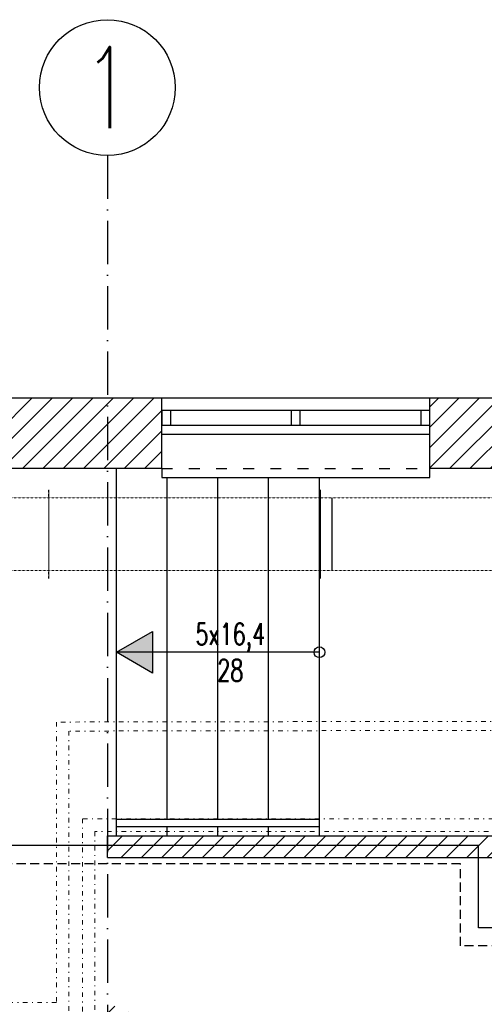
# Model space of a CAD drawing. Header units: millimetres. Extents: x 167273 to 188273, y -125105 to -88145.
# Tile 182 of 210: x 171502 to 171759, y -91481 to -90937. Entities that reach past the tile are written whole.
import ezdxf

# ---------------------------------------------------------------- set-up
doc = ezdxf.new("R2010")
doc.units = ezdxf.units.MM
for name, pattern in [('ACAD_ISO03W100', [30, 12, -18]), ('ACAD_ISO10W100', [18, 12, -3, 0, -3]), ('PW-WM-SZKOŁA PLASTYCZNA 2018-05-30KN wentylacja kuchni$0$DASHED', [0.75, 0.5, -0.25]), ('PW-WM-SZKOŁA PLASTYCZNA 2018-05-30KN wentylacja kuchni$0$WENT_2', [1.5, 0.5, -1]), ('PW-WM-SZKOŁA PLASTYCZNA 2018-05-30KN wentylacja kuchni$0$WENT_3', [1.6, 0.5, -0.5, 0.1, -0.5])]:
    doc.linetypes.add(name, pattern=pattern)
for name, color, linetype in [('a-op_text', 9, 'Continuous'), ('a-osie', 1, 'ACAD_ISO10W100'), ('b-cienka', 9, 'Continuous'), ('b-okna', 6, 'Continuous'), ('b-przerywana1', 9, 'ACAD_ISO03W100'), ('b-widokowa', 7, 'Continuous'), ('b-ściany', 2, 'Continuous'), ('h-hatch', 8, 'Continuous')]:
    doc.layers.add(name, color=color, linetype=linetype)
for name, color, linetype, lineweight in [('PW-WM-SZKOŁA PLASTYCZNA 2018-05-30KN wentylacja kuchni$0$FLUID-C-2', 251, 'Continuous', 5), ('PW-WM-SZKOŁA PLASTYCZNA 2018-05-30KN wentylacja kuchni$0$FLUID-C-2-HID', 251, 'Continuous', 5), ('PW-WM-SZKOŁA PLASTYCZNA 2018-05-30KN wentylacja kuchni$0$TIS_CH_FREON', 251, 'PW-WM-SZKOŁA PLASTYCZNA 2018-05-30KN wentylacja kuchni$0$WENT_3', 5), ('PW-WM-SZKOŁA PLASTYCZNA 2018-05-30KN wentylacja kuchni$0$TIS_CO_POWROT', 251, 'PW-WM-SZKOŁA PLASTYCZNA 2018-05-30KN wentylacja kuchni$0$DASHED', 5), ('PW-WM-SZKOŁA PLASTYCZNA 2018-05-30KN wentylacja kuchni$0$TIS_CO_ZASILANIE', 251, 'Continuous', 5)]:
    doc.layers.add(name, color=color, linetype=linetype, lineweight=lineweight)
doc.styles.add('PPAB_100', font='romans.shx', dxfattribs={"width": 0.7, "height": 12})
pattern_1 = [(45, (0, -5000), (-5.61266008, 5.61266008), [])]

# ---------------------------------------------------------------- blocks, each defined once
blk = doc.blocks.new('*U1074')
at = {"linetype": 'Continuous', "lineweight": -2}
for p, q in [((750, 200), (750, 245)), ((750, -200), (750, 200)), ((750, -245), (750, -200))]:
    blk.add_line(p, q, dxfattribs=at)
at = {"color": 0, "linetype": 'ByBlock', "lineweight": -2}
for p, q in [((-750, 200), (750, 200)), ((-750, -200), (750, -200))]:
    blk.add_line(p, q, dxfattribs=at)
at = {"layer": 'PW-WM-SZKOŁA PLASTYCZNA 2018-05-30KN wentylacja kuchni$0$FLUID-C-2-HID', "linetype": 'PW-WM-SZKOŁA PLASTYCZNA 2018-05-30KN wentylacja kuchni$0$WENT_2', "lineweight": -3}
for p, q in [((-750, 200), (-750, 245)), ((-750, -245), (-750, -200))]:
    blk.add_line(p, q, dxfattribs=at)
blk = doc.blocks.new('*U1073')
at = {"linetype": 'Continuous', "lineweight": -2}
for p, q in [((750, 200), (750, 245)), ((750, -200), (750, 200)), ((750, -245), (750, -200))]:
    blk.add_line(p, q, dxfattribs=at)
at = {"color": 0, "linetype": 'ByBlock', "lineweight": -2}
for p, q in [((-750, 200), (750, 200)), ((-750, -200), (750, -200))]:
    blk.add_line(p, q, dxfattribs=at)
at = {"layer": 'PW-WM-SZKOŁA PLASTYCZNA 2018-05-30KN wentylacja kuchni$0$FLUID-C-2-HID', "linetype": 'PW-WM-SZKOŁA PLASTYCZNA 2018-05-30KN wentylacja kuchni$0$WENT_2', "lineweight": -3}
for p, q in [((-750, 200), (-750, 245)), ((-750, -245), (-750, -200))]:
    blk.add_line(p, q, dxfattribs=at)
blk = doc.blocks.new('*U1070')
at = {"color": 0, "linetype": 'ByBlock', "lineweight": -2}
for p, q in [((-750, 0, -200), (-720, 0, -200)), ((-720, 0, -200), (688.2, 0, -200)), ((688.2, 0, -200), (750, 0, -200)), ((-720, 0, 200), (-750, 0, 200)), ((688.2, 0, 200), (-720, 0, 200)), ((750, 0, 200), (688.2, 0, 200))]:
    blk.add_line(p, q, dxfattribs=at)
at = {"linetype": 'Continuous', "lineweight": -2}
for p, q in [((-750, 0, -245), (-750, 0, -200)), ((-750, 0, -200), (-750, 0, 200)), ((750, 0, -200), (750, 0, 200)), ((750, 0, -245), (750, 0, -200)), ((-750, 0, 200), (-750, 0, 245)), ((750, 0, 200), (750, 0, 245))]:
    blk.add_line(p, q, dxfattribs=at)
at = {"linetype": 'Continuous', "lineweight": -3}
blk.add_line((688.2, 0, 200), (688.2, 0, -200), dxfattribs=at)

msp = doc.modelspace()

# ---------------------------------------------------------------- hatches: boundary and pattern name
at = {"layer": 'b-cienka'}
h = msp.add_hatch(color=256, dxfattribs=at)
h.paths.add_polyline_path([(171555.67, -91286.26), (171555.44, -91286.39), (171575.36, -91297.89), (171575.36, -91286.26)])
h.paths.add_polyline_path([(171575.36, -91286.26), (171575.36, -91274.89), (171555.67, -91286.26)])
at = {"layer": 'h-hatch'}
h = msp.add_hatch(dxfattribs=at)
h.set_pattern_fill('ANSI31', color=256, scale=2.5, style=0)
h.set_pattern_definition(pattern_1)
h.paths.add_polyline_path([(171159.44, -91184.89), (171580.44, -91184.89), (171580.44, -91145.89), (170976.44, -91145.89), (170976.44, -91186.89), (171105.44, -91186.89), (171105.44, -91492.89), (171159.44, -91492.89)])
h = msp.add_hatch(dxfattribs=at)
h.set_pattern_fill('ANSI31', color=256, scale=2.5, style=0)
h.set_pattern_definition(pattern_1)
h.paths.add_polyline_path([(171771.44, -91145.89), (171728.44, -91145.89), (171728.44, -91184.89), (171771.44, -91184.89)])
h = msp.add_hatch(dxfattribs=at)
h.set_pattern_fill('ANSI31', color=256, scale=2.5, style=0)
h.set_pattern_definition(pattern_1)
h.paths.add_polyline_path([(172583.44, -91772.89), (171948.44, -91772.89), (171948.44, -91348.89), (171922.44, -91348.89), (171922.44, -91387.89), (171550.44, -91387.89), (171550.44, -91399.89), (171922.44, -91399.89), (171922.44, -91527.39), (171814.44, -91527.39), (171814.44, -91570.39), (171834.44, -91570.39), (171834.44, -91729.39), (171781.44, -91729.39), (171781.44, -91762.89), (171562.44, -91762.89), (171562.44, -91481.89), (171550.44, -91481.89), (171550.44, -91762.89), (171518.44, -91762.89), (171518.44, -91802.89), (171774.44, -91802.89), (171774.44, -91836.89), (171948.44, -91836.89), (171948.44, -91807.89), (172583.44, -91807.89)])
h.paths.add_polyline_path([(171899.94, -91810.39), (171809.94, -91810.39), (171809.94, -91760.39), (171899.94, -91760.39)], flags=16)
h.paths.add_polyline_path([(171906.44, -91734.39), (171879.44, -91734.39), (171879.44, -91707.39), (171906.44, -91707.39)], flags=16)
h.paths.add_polyline_path([(171867.44, -91745.39), (171851.44, -91745.39), (171851.44, -91731.39), (171867.44, -91731.39)], flags=16)
h.paths.add_polyline_path([(171867.44, -91721.39), (171851.44, -91721.39), (171851.44, -91707.39), (171867.44, -91707.39)], flags=16)
h.paths.add_polyline_path([(171906.44, -91682.39), (171856.44, -91682.39), (171856.44, -91632.39), (171906.44, -91632.39)], flags=16)
h.paths.add_polyline_path([(171906.44, -91607.39), (171856.44, -91607.39), (171856.44, -91582.39), (171906.44, -91582.39)], flags=16)
h.paths.add_polyline_path([(171914.44, -91572.39), (171901.44, -91572.39), (171901.44, -91560.39), (171914.44, -91560.39)], flags=16)
h.paths.add_polyline_path([(171888.44, -91569.39), (171874.44, -91569.39), (171874.44, -91542.39), (171888.44, -91542.39)], flags=16)
h.paths.add_polyline_path([(171914.44, -91549.39), (171901.44, -91549.39), (171901.44, -91537.39), (171914.44, -91537.39)], flags=16)
h.paths.add_polyline_path([(171861.44, -91555.39), (171848.44, -91555.39), (171848.44, -91542.39), (171861.44, -91542.39)], flags=16)
h.paths.add_polyline_path([(171835.44, -91555.39), (171822.44, -91555.39), (171822.44, -91542.39), (171835.44, -91542.39)], flags=16)

# ---------------------------------------------------------------- linework, layer by layer
at = {"layer": 'a-osie', "ltscale": 2}
msp.add_line((171550.44, -91011.89), (171550.44, -92311.89), dxfattribs=at)
at = {"layer": 'a-osie', "linetype": 'Continuous'}
msp.add_circle((171550.44, -90974.39), 37.5, dxfattribs=at)
at = {"layer": 'b-cienka'}
for p, q in [((171667.52, -91286.39), (171555.44, -91286.39)), ((171667.52, -91378.89), (171555.44, -91378.89)), ((171667.52, -91382.89), (171555.44, -91382.89))]:
    msp.add_line(p, q, dxfattribs=at)
msp.add_lwpolyline([(171575.36, -91274.89), (171575.36, -91297.89), (171555.44, -91286.39)], close=True, dxfattribs=at)
msp.add_circle((171667.52, -91286.39), 3, dxfattribs=at)
at = {"layer": 'b-okna'}
for p, q in [((171723.44, -91152.89), (171585.44, -91152.89)), ((171585.44, -91160.89), (171723.44, -91160.89))]:
    msp.add_line(p, q, dxfattribs=at)
for points in [[(171585.44, -91160.89), (171585.44, -91152.89), (171580.44, -91152.89), (171580.44, -91160.89)], [(171656.94, -91160.89), (171656.94, -91152.89), (171651.94, -91152.89), (171651.94, -91160.89)], [(171728.44, -91160.89), (171728.44, -91152.89), (171723.44, -91152.89), (171723.44, -91160.89)]]:
    msp.add_lwpolyline(points, close=True, dxfattribs=at)
at = {"layer": 'b-przerywana1', "ltscale": 0.5}
msp.add_line((171580.44, -91184.89), (171728.44, -91184.89), dxfattribs=at)
at = {"layer": 'b-widokowa'}
for p, q in [((171580.44, -91145.89), (171728.44, -91145.89)), ((171580.44, -91165.89), (171728.44, -91165.89)), ((171555.44, -91387.89), (171555.44, -91184.89)), ((171583.44, -91378.89), (171583.44, -91189.89)), ((171611.44, -91378.89), (171611.44, -91189.89)), ((171639.44, -91378.89), (171639.44, -91189.89)), ((171667.52, -91387.89), (171667.52, -91189.89)), ((171583.44, -91387.89), (171583.44, -91382.89)), ((171611.44, -91387.89), (171611.44, -91382.89)), ((171639.44, -91387.89), (171639.44, -91382.89))]:
    msp.add_line(p, q, dxfattribs=at)
msp.add_lwpolyline([(171580.44, -91184.89), (171580.44, -91189.89), (171728.44, -91189.89), (171728.44, -91184.89)], dxfattribs=at)
at = {"layer": 'b-ściany'}
for p, q in [((170976.44, -91145.89), (171580.44, -91145.89)), ((171580.44, -91184.89), (171580.44, -91145.89)), ((171728.44, -91145.89), (171771.44, -91145.89)), ((171728.44, -91184.89), (171728.44, -91145.89)), ((171580.44, -91184.89), (171159.44, -91184.89)), ((171771.44, -91184.89), (171728.44, -91184.89)), ((171550.44, -91387.89), (171922.44, -91387.89)), ((171550.44, -91399.89), (171550.44, -91387.89)), ((171550.44, -91399.89), (171922.44, -91399.89))]:
    msp.add_line(p, q, dxfattribs=at)
at = {"layer": 'PW-WM-SZKOŁA PLASTYCZNA 2018-05-30KN wentylacja kuchni$0$TIS_CH_FREON', "ltscale": 5}
for p, q in [((171967.31, -91324.24), (171522.34, -91324.96)), ((171522.34, -91324.96), (171522.34, -91479.95)), ((171967.31, -91329.24), (171529.23, -91329.95)), ((171529.23, -91329.95), (171529.23, -91487.05)), ((171971.48, -91378.36), (171536.71, -91378.36)), ((171536.71, -91378.36), (171536.71, -91491.29)), ((171976.77, -91385.46), (171543.6, -91385.46)), ((171543.6, -91385.46), (171543.6, -91501.29)), ((171522.34, -91479.95), (171102.77, -91479.95))]:
    msp.add_line(p, q, dxfattribs=at)
at = {"layer": 'PW-WM-SZKOŁA PLASTYCZNA 2018-05-30KN wentylacja kuchni$0$TIS_CO_POWROT', "lineweight": 30, "ltscale": 10}
for p, q in [((171745.37, -91403.26), (171268.29, -91403.26)), ((171745.37, -91448.7), (171745.37, -91403.26)), ((172517.6, -91448.7), (171745.37, -91448.7))]:
    msp.add_line(p, q, dxfattribs=at)
at = {"layer": 'PW-WM-SZKOŁA PLASTYCZNA 2018-05-30KN wentylacja kuchni$0$TIS_CO_ZASILANIE', "lineweight": 30}
for p, q in [((171755.37, -91393.26), (171275.5, -91393.26)), ((171755.37, -91438.7), (171755.37, -91393.26)), ((172527.6, -91438.7), (171755.37, -91438.7))]:
    msp.add_line(p, q, dxfattribs=at)

# ---------------------------------------------------------------- block references
at = {"layer": 'PW-WM-SZKOŁA PLASTYCZNA 2018-05-30KN wentylacja kuchni$0$FLUID-C-2', "linetype": 'PW-WM-SZKOŁA PLASTYCZNA 2018-05-30KN wentylacja kuchni$0$WENT_2', "extrusion": (-1.22465e-16, -3.42114e-48, -1), "xscale": 0.1000000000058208, "yscale": 0.1000000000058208, "zscale": 0.1}
for name, p in [('*U1073', (-171443.09, -91221.15, 57)), ('*U1074', (-171593.09, -91221.15, 57))]:
    msp.add_blockref(name, p, dxfattribs=at)
at = {"layer": 'PW-WM-SZKOŁA PLASTYCZNA 2018-05-30KN wentylacja kuchni$0$FLUID-C-2', "linetype": 'PW-WM-SZKOŁA PLASTYCZNA 2018-05-30KN wentylacja kuchni$0$WENT_2', "extrusion": (1.22465e-16, 1, 1.83697e-16), "xscale": 0.1000000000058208, "yscale": 0.1, "zscale": 0.1000000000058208}
msp.add_blockref('*U1070', (-171743.09, -75.3, -91221.15), dxfattribs=at)

# ---------------------------------------------------------------- texts
at = {"layer": 'a-op_text', "ltscale": 0.5, "insert": (171618.34, -91286.39), "char_height": 12, "width": 104.3033, "attachment_point": 5, "style": 'PPAB_100'}
msp.add_mtext('{\\Fromans.shx|c238;5}x1{\\Fromans.shx|c238;6,4}\\P{\\Fromans.shx|c238;28}', dxfattribs=at)
at = {"layer": 'a-osie', "linetype": 'ACAD_ISO10W100', "insert": (171550.44, -90974.39), "char_height": 45, "width": 4405.7835, "attachment_point": 5, "style": 'PPAB_100'}
msp.add_mtext('1', dxfattribs=at)

doc.saveas('drawing.dxf')
